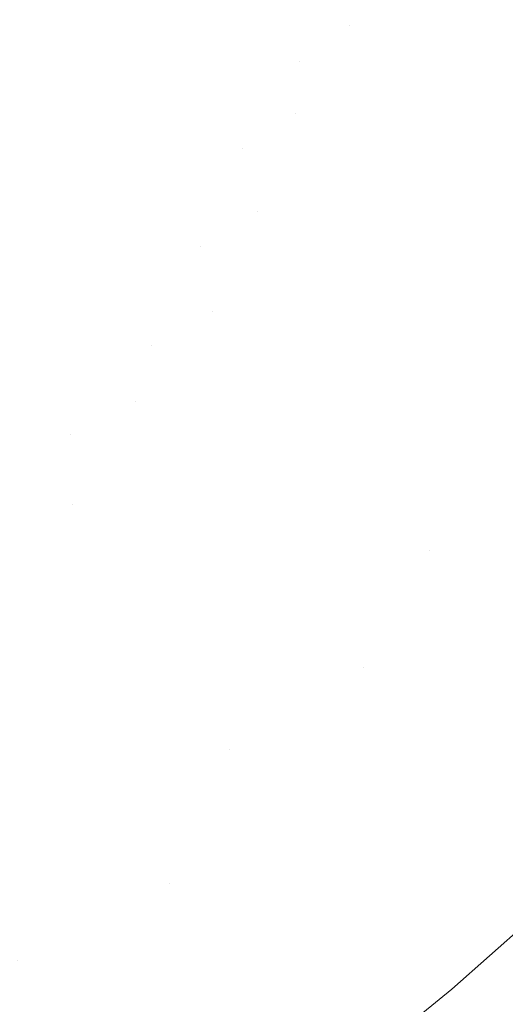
# Model space of a CAD drawing. Header units: centimetres. Extents: x -35.1 to 36.2, y 3.4 to 5.2.
# Tile 238 of 256: x 12.2553 to 12.3078, y 3.7003 to 3.8068. Entities that reach past the tile are written whole.
import ezdxf

# ---------------------------------------------------------------- set-up
doc = ezdxf.new("R2010")
doc.units = ezdxf.units.CM
doc.header["$LTSCALE"] = 2.54
doc.layers.add('Lucido design-1', color=7, linetype='Continuous')

# ---------------------------------------------------------------- blocks, each defined once
blk = doc.blocks.new('Gruppo-4-1')
at = {"color": 7, "linetype": 'Continuous', "lineweight": 9}
blk.add_3dface([(-34.95277, 5.10021, -1872.21551), (-34.95277, 3.50021, -1872.21551), (36.07969, 3.50021, -1872.21551), (36.07969, 5.10021, -1872.21551)], dxfattribs=at)
for points, invisible_edges in [([(36.07969, 5.10021, -1873.01551), (36.07969, 3.50021, -1873.01551), (12.18994, 3.63558, -1873.01551), (12.20771, 3.64312, -1873.01551)], 10), ([(36.07969, 5.10021, -1873.01551), (12.20771, 3.64312, -1873.01551), (12.22457, 3.65113, -1873.01551)], 9), ([(36.07969, 5.10021, -1873.01551), (12.22457, 3.65113, -1873.01551), (12.22936, 3.65366, -1873.01551)], 9), ([(12.22936, 3.65366, -1873.01551), (12.24051, 3.65956, -1873.01551), (36.07969, 5.10021, -1873.01551)], 10), ([(36.07969, 5.10021, -1873.01551), (12.24051, 3.65956, -1873.01551), (12.25551, 3.66832, -1873.01551)], 9), ([(36.07969, 5.10021, -1873.01551), (12.25551, 3.66832, -1873.01551), (12.26958, 3.67738, -1873.01551)], 9), ([(36.07969, 5.10021, -1873.01551), (12.26958, 3.67738, -1873.01551), (12.28275, 3.68666, -1873.01551)], 9), ([(36.07969, 5.10021, -1873.01551), (12.28275, 3.68666, -1873.01551), (12.29033, 3.6924, -1873.01551)], 9), ([(36.07969, 5.10021, -1873.01551), (12.29033, 3.6924, -1873.01551), (12.29558, 3.69667, -1873.01551)], 9), ([(12.29558, 3.69667, -1873.01551), (12.30202, 3.7019, -1873.01551), (36.07969, 5.10021, -1873.01551)], 10), ([(12.30202, 3.7019, -1873.01551), (12.31293, 3.71156, -1873.01551), (36.07969, 5.10021, -1873.01551)], 10), ([(12.29094, 3.80616, -1872.99264), (12.28837, 3.80699, -1872.99086), (12.29347, 3.81633, -1872.99086), (12.29609, 3.81558, -1872.99264)], 15), ([(12.29609, 3.81558, -1872.99264), (12.2988, 3.8148, -1872.99438), (12.2936, 3.80529, -1872.99438), (12.29094, 3.80616, -1872.99264)], 15), ([(12.29635, 3.8044, -1872.99607), (12.2936, 3.80529, -1872.99438), (12.2988, 3.8148, -1872.99438), (12.30159, 3.814, -1872.99607)], 15), ([(12.30159, 3.814, -1872.99607), (12.30448, 3.81317, -1872.99772), (12.29918, 3.80349, -1872.99772), (12.29635, 3.8044, -1872.99607)], 15), ([(12.3021, 3.80254, -1872.99931), (12.29918, 3.80349, -1872.99772), (12.30448, 3.81317, -1872.99772), (12.30744, 3.81232, -1872.99931)], 15), ([(12.30744, 3.81232, -1872.99931), (12.31049, 3.81145, -1873.00085), (12.30509, 3.80157, -1873.00085), (12.3021, 3.80254, -1872.99931)], 15), ([(12.26015, 3.81103, -1872.96541), (12.25742, 3.80673, -1872.96541), (12.25605, 3.80722, -1872.96338), (12.25876, 3.8115, -1872.96338)], 15), ([(12.27205, 3.80693, -1872.97949), (12.27473, 3.81141, -1872.97949), (12.27679, 3.81075, -1872.98144), (12.27409, 3.80623, -1872.98144)], 15), ([(12.30816, 3.80057, -1873.00233), (12.30509, 3.80157, -1873.00085), (12.31049, 3.81145, -1873.00085), (12.31361, 3.81055, -1873.00233)], 15), ([(12.2616, 3.81053, -1872.96744), (12.25886, 3.8062, -1872.96744), (12.25742, 3.80673, -1872.96541), (12.26015, 3.81103, -1872.96541)], 15), ([(12.26314, 3.81, -1872.96947), (12.26038, 3.80565, -1872.96947), (12.25886, 3.8062, -1872.96744), (12.2616, 3.81053, -1872.96744)], 15), ([(12.27409, 3.80623, -1872.98144), (12.27679, 3.81075, -1872.98144), (12.27893, 3.81005, -1872.98338), (12.27621, 3.8055, -1872.98338)], 15), ([(12.26476, 3.80944, -1872.97149), (12.26198, 3.80506, -1872.97149), (12.26038, 3.80565, -1872.96947), (12.26314, 3.81, -1872.96947)], 15), ([(12.26646, 3.80886, -1872.97351), (12.26367, 3.80445, -1872.97351), (12.26198, 3.80506, -1872.97149), (12.26476, 3.80944, -1872.97149)], 15), ([(12.27621, 3.8055, -1872.98338), (12.27893, 3.81005, -1872.98338), (12.28116, 3.80933, -1872.9853), (12.27842, 3.80474, -1872.9853)], 15), ([(12.27842, 3.80474, -1872.9853), (12.28116, 3.80933, -1872.9853), (12.28347, 3.80858, -1872.98718), (12.28071, 3.80395, -1872.98718)], 15), ([(12.26824, 3.80824, -1872.97551), (12.26543, 3.80381, -1872.97551), (12.26367, 3.80445, -1872.97351), (12.26646, 3.80886, -1872.97351)], 15), ([(12.2701, 3.8076, -1872.97751), (12.26727, 3.80314, -1872.97751), (12.26543, 3.80381, -1872.97551), (12.26824, 3.80824, -1872.97551)], 15), ([(12.28071, 3.80395, -1872.98718), (12.28347, 3.80858, -1872.98718), (12.28588, 3.8078, -1872.98904), (12.28309, 3.80314, -1872.98904)], 15), ([(12.25476, 3.8077, -1872.96136), (12.25605, 3.80722, -1872.96338), (12.25317, 3.80293, -1872.96338), (12.25189, 3.80343, -1872.96136)], 15), ([(12.25452, 3.80241, -1872.96541), (12.25317, 3.80293, -1872.96338), (12.25605, 3.80722, -1872.96338), (12.25742, 3.80673, -1872.96541)], 15), ([(12.27205, 3.80693, -1872.97949), (12.2692, 3.80243, -1872.97949), (12.26727, 3.80314, -1872.97751), (12.2701, 3.8076, -1872.97751)], 15), ([(12.28309, 3.80314, -1872.98904), (12.28588, 3.8078, -1872.98904), (12.28837, 3.80699, -1872.99086), (12.28555, 3.80229, -1872.99086)], 15), ([(12.28555, 3.80229, -1872.99086), (12.28837, 3.80699, -1872.99086), (12.29094, 3.80616, -1872.99264)], 11), ([(12.25742, 3.80673, -1872.96541), (12.25886, 3.8062, -1872.96744), (12.25595, 3.80186, -1872.96744), (12.25452, 3.80241, -1872.96541)], 15), ([(12.25595, 3.80186, -1872.96744), (12.25886, 3.8062, -1872.96744), (12.26038, 3.80565, -1872.96947), (12.25746, 3.80128, -1872.96947)], 15), ([(12.27409, 3.80623, -1872.98144), (12.27122, 3.8017, -1872.98144), (12.2692, 3.80243, -1872.97949), (12.27205, 3.80693, -1872.97949)], 15), ([(12.27621, 3.8055, -1872.98338), (12.27331, 3.80093, -1872.98338), (12.27122, 3.8017, -1872.98144), (12.27409, 3.80623, -1872.98144)], 15), ([(12.29094, 3.80616, -1872.99264), (12.28508, 3.79664, -1872.99264), (12.28555, 3.80229, -1872.99086)], 11), ([(12.29094, 3.80616, -1872.99264), (12.2936, 3.80529, -1872.99438), (12.28769, 3.79569, -1872.99438), (12.28508, 3.79664, -1872.99264)], 15), ([(12.25746, 3.80128, -1872.96947), (12.26038, 3.80565, -1872.96947), (12.26198, 3.80506, -1872.97149), (12.25904, 3.80067, -1872.97149)], 15), ([(12.25904, 3.80067, -1872.97149), (12.26198, 3.80506, -1872.97149), (12.26367, 3.80445, -1872.97351), (12.2607, 3.80003, -1872.97351)], 15), ([(12.27842, 3.80474, -1872.9853), (12.2755, 3.80014, -1872.9853), (12.27331, 3.80093, -1872.98338), (12.27621, 3.8055, -1872.98338)], 15), ([(12.29038, 3.79471, -1872.99607), (12.28769, 3.79569, -1872.99438), (12.2936, 3.80529, -1872.99438), (12.29635, 3.8044, -1872.99607)], 15), ([(12.2607, 3.80003, -1872.97351), (12.26367, 3.80445, -1872.97351), (12.26543, 3.80381, -1872.97551), (12.26244, 3.79936, -1872.97551)], 15), ([(12.26244, 3.79936, -1872.97551), (12.26543, 3.80381, -1872.97551), (12.26727, 3.80314, -1872.97751), (12.26427, 3.79865, -1872.97751)], 15), ([(12.28071, 3.80395, -1872.98718), (12.27777, 3.79931, -1872.98718), (12.2755, 3.80014, -1872.9853), (12.27842, 3.80474, -1872.9853)], 15), ([(12.28309, 3.80314, -1872.98904), (12.28012, 3.79845, -1872.98904), (12.27777, 3.79931, -1872.98718), (12.28071, 3.80395, -1872.98718)], 15), ([(12.29635, 3.8044, -1872.99607), (12.29918, 3.80349, -1872.99772), (12.29316, 3.7937, -1872.99772), (12.29038, 3.79471, -1872.99607)], 15), ([(12.26427, 3.79865, -1872.97751), (12.26727, 3.80314, -1872.97751), (12.2692, 3.80243, -1872.97949), (12.26617, 3.79792, -1872.97949)], 15), ([(12.28555, 3.80229, -1872.99086), (12.28256, 3.79756, -1872.99086), (12.28012, 3.79845, -1872.98904), (12.28309, 3.80314, -1872.98904)], 15), ([(12.29601, 3.79266, -1872.99931), (12.29316, 3.7937, -1872.99772), (12.29918, 3.80349, -1872.99772), (12.3021, 3.80254, -1872.99931)], 15), ([(12.25452, 3.80241, -1872.96541), (12.25595, 3.80186, -1872.96744), (12.25287, 3.79751, -1872.96744), (12.25146, 3.79809, -1872.96541)], 15), ([(12.25746, 3.80128, -1872.96947), (12.25435, 3.79691, -1872.96947), (12.25287, 3.79751, -1872.96744), (12.25595, 3.80186, -1872.96744)], 15), ([(12.26617, 3.79792, -1872.97949), (12.2692, 3.80243, -1872.97949), (12.27122, 3.8017, -1872.98144), (12.26816, 3.79715, -1872.98144)], 15), ([(12.26816, 3.79715, -1872.98144), (12.27122, 3.8017, -1872.98144), (12.27331, 3.80093, -1872.98338), (12.27024, 3.79635, -1872.98338)], 15), ([(12.28508, 3.79664, -1872.99264), (12.28256, 3.79756, -1872.99086), (12.28555, 3.80229, -1872.99086)], 11), ([(12.3021, 3.80254, -1872.99931), (12.30509, 3.80157, -1873.00085), (12.29894, 3.79159, -1873.00085), (12.29601, 3.79266, -1872.99931)], 15), ([(12.25904, 3.80067, -1872.97149), (12.25591, 3.79627, -1872.97149), (12.25435, 3.79691, -1872.96947), (12.25746, 3.80128, -1872.96947)], 15), ([(12.2607, 3.80003, -1872.97351), (12.25756, 3.7956, -1872.97351), (12.25591, 3.79627, -1872.97149), (12.25904, 3.80067, -1872.97149)], 15), ([(12.27024, 3.79635, -1872.98338), (12.27331, 3.80093, -1872.98338), (12.2755, 3.80014, -1872.9853), (12.2724, 3.79552, -1872.9853)], 15), ([(12.30195, 3.7905, -1873.00233), (12.29894, 3.79159, -1873.00085), (12.30509, 3.80157, -1873.00085), (12.30816, 3.80057, -1873.00233)], 15), ([(12.30816, 3.80057, -1873.00233), (12.31131, 3.79955, -1873.00375), (12.30504, 3.78937, -1873.00375), (12.30195, 3.7905, -1873.00233)], 15), ([(12.26244, 3.79936, -1872.97551), (12.25928, 3.7949, -1872.97551), (12.25756, 3.7956, -1872.97351), (12.2607, 3.80003, -1872.97351)], 15), ([(12.2724, 3.79552, -1872.9853), (12.2755, 3.80014, -1872.9853), (12.27777, 3.79931, -1872.98718), (12.27464, 3.79465, -1872.98718)], 15), ([(12.31453, 3.79851, -1873.0051), (12.30819, 3.78822, -1873.0051), (12.30504, 3.78937, -1873.00375), (12.31131, 3.79955, -1873.00375)], 15), ([(12.26427, 3.79865, -1872.97751), (12.26108, 3.79416, -1872.97751), (12.25928, 3.7949, -1872.97551), (12.26244, 3.79936, -1872.97551)], 15), ([(12.26617, 3.79792, -1872.97949), (12.26296, 3.7934, -1872.97949), (12.26108, 3.79416, -1872.97751), (12.26427, 3.79865, -1872.97751)], 15), ([(12.27464, 3.79465, -1872.98718), (12.27777, 3.79931, -1872.98718), (12.28012, 3.79845, -1872.98904), (12.27697, 3.79376, -1872.98904)], 15), ([(12.27697, 3.79376, -1872.98904), (12.28012, 3.79845, -1872.98904), (12.28256, 3.79756, -1872.99086), (12.27938, 3.79283, -1872.99086)], 15), ([(12.26816, 3.79715, -1872.98144), (12.26493, 3.79259, -1872.98144), (12.26296, 3.7934, -1872.97949), (12.26617, 3.79792, -1872.97949)], 15), ([(12.27938, 3.79283, -1872.99086), (12.28256, 3.79756, -1872.99086), (12.28508, 3.79664, -1872.99264)], 11), ([(12.25107, 3.79253, -1872.96947), (12.25435, 3.79691, -1872.96947), (12.25591, 3.79627, -1872.97149), (12.25261, 3.79186, -1872.97149)], 15), ([(12.27024, 3.79635, -1872.98338), (12.26698, 3.79176, -1872.98338), (12.26493, 3.79259, -1872.98144), (12.26816, 3.79715, -1872.98144)], 15), ([(12.2724, 3.79552, -1872.9853), (12.26911, 3.79089, -1872.9853), (12.26698, 3.79176, -1872.98338), (12.27024, 3.79635, -1872.98338)], 15), ([(12.28508, 3.79664, -1872.99264), (12.27848, 3.78707, -1872.99264), (12.27938, 3.79283, -1872.99086)], 11), ([(12.28508, 3.79664, -1872.99264), (12.28769, 3.79569, -1872.99438), (12.28102, 3.78603, -1872.99438), (12.27848, 3.78707, -1872.99264)], 15), ([(12.25261, 3.79186, -1872.97149), (12.25591, 3.79627, -1872.97149), (12.25756, 3.7956, -1872.97351), (12.25423, 3.79116, -1872.97351)], 15), ([(12.25423, 3.79116, -1872.97351), (12.25756, 3.7956, -1872.97351), (12.25928, 3.7949, -1872.97551), (12.25593, 3.79043, -1872.97551)], 15), ([(12.27464, 3.79465, -1872.98718), (12.27133, 3.78999, -1872.98718), (12.26911, 3.79089, -1872.9853), (12.2724, 3.79552, -1872.9853)], 15), ([(12.28365, 3.78496, -1872.99607), (12.28102, 3.78603, -1872.99438), (12.28769, 3.79569, -1872.99438), (12.29038, 3.79471, -1872.99607)], 15), ([(12.25593, 3.79043, -1872.97551), (12.25928, 3.7949, -1872.97551), (12.26108, 3.79416, -1872.97751), (12.25771, 3.78967, -1872.97751)], 15), ([(12.27697, 3.79376, -1872.98904), (12.27363, 3.78905, -1872.98904), (12.27133, 3.78999, -1872.98718), (12.27464, 3.79465, -1872.98718)], 15), ([(12.29038, 3.79471, -1872.99607), (12.29316, 3.7937, -1872.99772), (12.28636, 3.78386, -1872.99772), (12.28365, 3.78496, -1872.99607)], 15), ([(12.25771, 3.78967, -1872.97751), (12.26108, 3.79416, -1872.97751), (12.26296, 3.7934, -1872.97949), (12.25957, 3.78887, -1872.97949)], 15), ([(12.25957, 3.78887, -1872.97949), (12.26296, 3.7934, -1872.97949), (12.26493, 3.79259, -1872.98144), (12.26151, 3.78803, -1872.98144)], 15), ([(12.27938, 3.79283, -1872.99086), (12.27601, 3.78808, -1872.99086), (12.27363, 3.78905, -1872.98904), (12.27697, 3.79376, -1872.98904)], 15), ([(12.28915, 3.78272, -1872.99931), (12.28636, 3.78386, -1872.99772), (12.29316, 3.7937, -1872.99772), (12.29601, 3.79266, -1872.99931)], 15), ([(12.26151, 3.78803, -1872.98144), (12.26493, 3.79259, -1872.98144), (12.26698, 3.79176, -1872.98338), (12.26353, 3.78716, -1872.98338)], 15), ([(12.27848, 3.78707, -1872.99264), (12.27601, 3.78808, -1872.99086), (12.27938, 3.79283, -1872.99086)], 11), ([(12.29601, 3.79266, -1872.99931), (12.29894, 3.79159, -1873.00085), (12.29201, 3.78155, -1873.00085), (12.28915, 3.78272, -1872.99931)], 15), ([(12.25593, 3.79043, -1872.97551), (12.2524, 3.78597, -1872.97551), (12.25072, 3.78673, -1872.97351), (12.25423, 3.79116, -1872.97351)], 15), ([(12.26353, 3.78716, -1872.98338), (12.26698, 3.79176, -1872.98338), (12.26911, 3.79089, -1872.9853), (12.26564, 3.78626, -1872.9853)], 15), ([(12.29495, 3.78036, -1873.00233), (12.29201, 3.78155, -1873.00085), (12.29894, 3.79159, -1873.00085), (12.30195, 3.7905, -1873.00233)], 15), ([(12.25771, 3.78967, -1872.97751), (12.25415, 3.78517, -1872.97751), (12.2524, 3.78597, -1872.97551), (12.25593, 3.79043, -1872.97551)], 15), ([(12.26564, 3.78626, -1872.9853), (12.26911, 3.79089, -1872.9853), (12.27133, 3.78999, -1872.98718), (12.26783, 3.78531, -1872.98718)], 15), ([(12.26783, 3.78531, -1872.98718), (12.27133, 3.78999, -1872.98718), (12.27363, 3.78905, -1872.98904), (12.27009, 3.78434, -1872.98904)], 15), ([(12.30195, 3.7905, -1873.00233), (12.30504, 3.78937, -1873.00375), (12.29797, 3.77913, -1873.00375), (12.29495, 3.78036, -1873.00233)], 15), ([(12.25957, 3.78887, -1872.97949), (12.25599, 3.78434, -1872.97949), (12.25415, 3.78517, -1872.97751), (12.25771, 3.78967, -1872.97751)], 15), ([(12.26151, 3.78803, -1872.98144), (12.2579, 3.78347, -1872.98144), (12.25599, 3.78434, -1872.97949), (12.25957, 3.78887, -1872.97949)], 15), ([(12.27009, 3.78434, -1872.98904), (12.27363, 3.78905, -1872.98904), (12.27601, 3.78808, -1872.99086), (12.27245, 3.78332, -1872.99086)], 15), ([(12.29797, 3.77913, -1873.00375), (12.30504, 3.78937, -1873.00375), (12.30819, 3.78822, -1873.0051), (12.30105, 3.77787, -1873.0051)], 15), ([(12.26353, 3.78716, -1872.98338), (12.25989, 3.78256, -1872.98338), (12.2579, 3.78347, -1872.98144), (12.26151, 3.78803, -1872.98144)], 15), ([(12.27245, 3.78332, -1872.99086), (12.27601, 3.78808, -1872.99086), (12.27848, 3.78707, -1872.99264), (12.27488, 3.78228, -1872.99264)], 15), ([(12.30105, 3.77787, -1873.0051), (12.30819, 3.78822, -1873.0051), (12.31142, 3.78705, -1873.00638), (12.3042, 3.77659, -1873.00638)], 15), ([(12.26564, 3.78626, -1872.9853), (12.26197, 3.78162, -1872.9853), (12.25989, 3.78256, -1872.98338), (12.26353, 3.78716, -1872.98338)], 15), ([(12.27488, 3.78228, -1872.99264), (12.27848, 3.78707, -1872.99264), (12.28102, 3.78603, -1872.99438)], 11), ([(12.3042, 3.77659, -1873.00638), (12.31142, 3.78705, -1873.00638), (12.31471, 3.78585, -1873.00759), (12.30741, 3.77528, -1873.00759)], 15), ([(12.26783, 3.78531, -1872.98718), (12.26413, 3.78064, -1872.98718), (12.26197, 3.78162, -1872.9853), (12.26564, 3.78626, -1872.9853)], 15), ([(12.28102, 3.78603, -1872.99438), (12.27356, 3.77635, -1872.99438), (12.27488, 3.78228, -1872.99264)], 11), ([(12.27612, 3.77519, -1872.99607), (12.27356, 3.77635, -1872.99438), (12.28102, 3.78603, -1872.99438), (12.28365, 3.78496, -1872.99607)], 15), ([(12.30741, 3.77528, -1873.00759), (12.31471, 3.78585, -1873.00759), (12.31806, 3.78463, -1873.00872), (12.31069, 3.77394, -1873.00872)], 15), ([(12.2504, 3.78068, -1872.97751), (12.25415, 3.78517, -1872.97751), (12.25599, 3.78434, -1872.97949), (12.25221, 3.77982, -1872.97949)], 15), ([(12.27009, 3.78434, -1872.98904), (12.26637, 3.77962, -1872.98904), (12.26413, 3.78064, -1872.98718), (12.26783, 3.78531, -1872.98718)], 15), ([(12.28365, 3.78496, -1872.99607), (12.28636, 3.78386, -1872.99772), (12.27876, 3.77399, -1872.99772), (12.27612, 3.77519, -1872.99607)], 15), ([(12.25221, 3.77982, -1872.97949), (12.25599, 3.78434, -1872.97949), (12.2579, 3.78347, -1872.98144), (12.25409, 3.77891, -1872.98144)], 15), ([(12.27245, 3.78332, -1872.99086), (12.26868, 3.77857, -1872.99086), (12.26637, 3.77962, -1872.98904), (12.27009, 3.78434, -1872.98904)], 15), ([(12.28147, 3.77276, -1872.99931), (12.27876, 3.77399, -1872.99772), (12.28636, 3.78386, -1872.99772), (12.28915, 3.78272, -1872.99931)], 15), ([(12.25409, 3.77891, -1872.98144), (12.2579, 3.78347, -1872.98144), (12.25989, 3.78256, -1872.98338), (12.25606, 3.77797, -1872.98338)], 15), ([(12.25606, 3.77797, -1872.98338), (12.25989, 3.78256, -1872.98338), (12.26197, 3.78162, -1872.9853), (12.2581, 3.77699, -1872.9853)], 15), ([(12.27488, 3.78228, -1872.99264), (12.27108, 3.77748, -1872.99264), (12.26868, 3.77857, -1872.99086), (12.27245, 3.78332, -1872.99086)], 15), ([(12.28915, 3.78272, -1872.99931), (12.29201, 3.78155, -1873.00085), (12.28426, 3.77149, -1873.00085), (12.28147, 3.77276, -1872.99931)], 15), ([(12.2581, 3.77699, -1872.9853), (12.26197, 3.78162, -1872.9853), (12.26413, 3.78064, -1872.98718), (12.26023, 3.77597, -1872.98718)], 15), ([(12.27356, 3.77635, -1872.99438), (12.27108, 3.77748, -1872.99264), (12.27488, 3.78228, -1872.99264)], 11), ([(12.28712, 3.77019, -1873.00233), (12.28426, 3.77149, -1873.00085), (12.29201, 3.78155, -1873.00085), (12.29495, 3.78036, -1873.00233)], 15), ([(12.26023, 3.77597, -1872.98718), (12.26413, 3.78064, -1872.98718), (12.26637, 3.77962, -1872.98904), (12.26243, 3.77492, -1872.98904)], 15), ([(12.29495, 3.78036, -1873.00233), (12.29797, 3.77913, -1873.00375), (12.29006, 3.76886, -1873.00375), (12.28712, 3.77019, -1873.00233)], 15), ([(12.26243, 3.77492, -1872.98904), (12.26637, 3.77962, -1872.98904), (12.26868, 3.77857, -1872.99086), (12.26472, 3.77382, -1872.99086)], 15), ([(12.25606, 3.77797, -1872.98338), (12.25203, 3.77339, -1872.98338), (12.25009, 3.77436, -1872.98144), (12.25409, 3.77891, -1872.98144)], 15), ([(12.26472, 3.77382, -1872.99086), (12.26868, 3.77857, -1872.99086), (12.27108, 3.77748, -1872.99264), (12.26708, 3.77269, -1872.99264)], 15), ([(12.30105, 3.77787, -1873.0051), (12.29306, 3.7675, -1873.0051), (12.29006, 3.76886, -1873.00375), (12.29797, 3.77913, -1873.00375)], 15), ([(12.2581, 3.77699, -1872.9853), (12.25404, 3.77237, -1872.9853), (12.25203, 3.77339, -1872.98338), (12.25606, 3.77797, -1872.98338)], 15), ([(12.26708, 3.77269, -1872.99264), (12.27108, 3.77748, -1872.99264), (12.27356, 3.77635, -1872.99438), (12.26953, 3.77152, -1872.99438)], 15), ([(12.3042, 3.77659, -1873.00638), (12.29612, 3.76611, -1873.00638), (12.29306, 3.7675, -1873.0051), (12.30105, 3.77787, -1873.0051)], 15), ([(12.26023, 3.77597, -1872.98718), (12.25613, 3.77132, -1872.98718), (12.25404, 3.77237, -1872.9853), (12.2581, 3.77699, -1872.9853)], 15), ([(12.26953, 3.77152, -1872.99438), (12.27356, 3.77635, -1872.99438), (12.27612, 3.77519, -1872.99607)], 11), ([(12.30741, 3.77528, -1873.00759), (12.29925, 3.76469, -1873.00759), (12.29612, 3.76611, -1873.00638), (12.3042, 3.77659, -1873.00638)], 15), ([(12.26243, 3.77492, -1872.98904), (12.2583, 3.77022, -1872.98904), (12.25613, 3.77132, -1872.98718), (12.26023, 3.77597, -1872.98718)], 15), ([(12.27612, 3.77519, -1872.99607), (12.26776, 3.76544, -1872.99607), (12.26953, 3.77152, -1872.99438)], 11), ([(12.27612, 3.77519, -1872.99607), (12.27876, 3.77399, -1872.99772), (12.27032, 3.76415, -1872.99772), (12.26776, 3.76544, -1872.99607)], 15), ([(12.31069, 3.77394, -1873.00872), (12.30244, 3.76324, -1873.00872), (12.29925, 3.76469, -1873.00759), (12.30741, 3.77528, -1873.00759)], 15), ([(12.26472, 3.77382, -1872.99086), (12.26055, 3.76908, -1872.99086), (12.2583, 3.77022, -1872.98904), (12.26243, 3.77492, -1872.98904)], 15), ([(12.27295, 3.76282, -1872.99931), (12.27032, 3.76415, -1872.99772), (12.27876, 3.77399, -1872.99772), (12.28147, 3.77276, -1872.99931)], 15), ([(12.31402, 3.77259, -1873.00978), (12.30568, 3.76176, -1873.00978), (12.30244, 3.76324, -1873.00872), (12.31069, 3.77394, -1873.00872)], 15), ([(12.26708, 3.77269, -1872.99264), (12.26288, 3.76791, -1872.99264), (12.26055, 3.76908, -1872.99086), (12.26472, 3.77382, -1872.99086)], 15), ([(12.24977, 3.76777, -1872.9853), (12.25404, 3.77237, -1872.9853), (12.25613, 3.77132, -1872.98718), (12.25182, 3.76667, -1872.98718)], 15), ([(12.26953, 3.77152, -1872.99438), (12.26528, 3.76669, -1872.99438), (12.26288, 3.76791, -1872.99264), (12.26708, 3.77269, -1872.99264)], 15), ([(12.28147, 3.77276, -1872.99931), (12.28426, 3.77149, -1873.00085), (12.27565, 3.76146, -1873.00085), (12.27295, 3.76282, -1872.99931)], 15), ([(12.30898, 3.76027, -1873.01075), (12.30568, 3.76176, -1873.00978), (12.31402, 3.77259, -1873.00978)], 11), ([(12.25182, 3.76667, -1872.98718), (12.25613, 3.77132, -1872.98718), (12.2583, 3.77022, -1872.98904), (12.25396, 3.76554, -1872.98904)], 15), ([(12.26776, 3.76544, -1872.99607), (12.26528, 3.76669, -1872.99438), (12.26953, 3.77152, -1872.99438)], 11), ([(12.27843, 3.76005, -1873.00233), (12.27565, 3.76146, -1873.00085), (12.28426, 3.77149, -1873.00085), (12.28712, 3.77019, -1873.00233)], 15), ([(12.25396, 3.76554, -1872.98904), (12.2583, 3.77022, -1872.98904), (12.26055, 3.76908, -1872.99086), (12.25617, 3.76436, -1872.99086)], 15), ([(12.28712, 3.77019, -1873.00233), (12.29006, 3.76886, -1873.00375), (12.28127, 3.75862, -1873.00375), (12.27843, 3.76005, -1873.00233)], 15), ([(12.25617, 3.76436, -1872.99086), (12.26055, 3.76908, -1872.99086), (12.26288, 3.76791, -1872.99264), (12.25846, 3.76315, -1872.99264)], 15), ([(12.28418, 3.75715, -1873.0051), (12.28127, 3.75862, -1873.00375), (12.29006, 3.76886, -1873.00375), (12.29306, 3.7675, -1873.0051)], 15), ([(12.25846, 3.76315, -1872.99264), (12.26288, 3.76791, -1872.99264), (12.26528, 3.76669, -1872.99438), (12.26082, 3.76189, -1872.99438)], 15), ([(12.26082, 3.76189, -1872.99438), (12.26528, 3.76669, -1872.99438), (12.26776, 3.76544, -1872.99607)], 11), ([(12.29306, 3.7675, -1873.0051), (12.29612, 3.76611, -1873.00638), (12.28715, 3.75565, -1873.00638), (12.28418, 3.75715, -1873.0051)], 15), ([(12.25617, 3.76436, -1872.99086), (12.25158, 3.75966, -1872.99086), (12.2494, 3.76088, -1872.98904), (12.25396, 3.76554, -1872.98904)], 15), ([(12.26776, 3.76544, -1872.99607), (12.25854, 3.75576, -1872.99607), (12.26082, 3.76189, -1872.99438)], 11), ([(12.26776, 3.76544, -1872.99607), (12.27032, 3.76415, -1872.99772), (12.26101, 3.75438, -1872.99772), (12.25854, 3.75576, -1872.99607)], 15), ([(12.28715, 3.75565, -1873.00638), (12.29612, 3.76611, -1873.00638), (12.29925, 3.76469, -1873.00759), (12.29019, 3.75412, -1873.00759)], 15), ([(12.25846, 3.76315, -1872.99264), (12.25382, 3.7584, -1872.99264), (12.25158, 3.75966, -1872.99086), (12.25617, 3.76436, -1872.99086)], 15), ([(12.29019, 3.75412, -1873.00759), (12.29925, 3.76469, -1873.00759), (12.30244, 3.76324, -1873.00872), (12.29328, 3.75256, -1873.00872)], 15), ([(12.26355, 3.75295, -1872.99931), (12.26101, 3.75438, -1872.99772), (12.27032, 3.76415, -1872.99772), (12.27295, 3.76282, -1872.99931)], 15), ([(12.26082, 3.76189, -1872.99438), (12.25614, 3.7571, -1872.99438), (12.25382, 3.7584, -1872.99264), (12.25846, 3.76315, -1872.99264)], 15), ([(12.27295, 3.76282, -1872.99931), (12.27565, 3.76146, -1873.00085), (12.26616, 3.75149, -1873.00085), (12.26355, 3.75295, -1872.99931)], 15), ([(12.29328, 3.75256, -1873.00872), (12.30244, 3.76324, -1873.00872), (12.30568, 3.76176, -1873.00978), (12.29642, 3.75097, -1873.00978)], 15), ([(12.25854, 3.75576, -1872.99607), (12.25614, 3.7571, -1872.99438), (12.26082, 3.76189, -1872.99438)], 11), ([(12.26884, 3.74999, -1873.00233), (12.26616, 3.75149, -1873.00085), (12.27565, 3.76146, -1873.00085), (12.27843, 3.76005, -1873.00233)], 15), ([(12.29642, 3.75097, -1873.00978), (12.30568, 3.76176, -1873.00978), (12.30898, 3.76027, -1873.01075), (12.29962, 3.74935, -1873.01075)], 15), ([(12.29962, 3.74935, -1873.01075), (12.30898, 3.76027, -1873.01075), (12.31233, 3.75875, -1873.01164)], 11), ([(12.27843, 3.76005, -1873.00233), (12.28127, 3.75862, -1873.00375), (12.27158, 3.74845, -1873.00375), (12.26884, 3.74999, -1873.00233)], 15), ([(12.24897, 3.75369, -1872.99264), (12.25382, 3.7584, -1872.99264), (12.25614, 3.7571, -1872.99438), (12.25125, 3.75235, -1872.99438)], 15), ([(12.27439, 3.74687, -1873.0051), (12.27158, 3.74845, -1873.00375), (12.28127, 3.75862, -1873.00375), (12.28418, 3.75715, -1873.0051)], 15), ([(12.31233, 3.75875, -1873.01164), (12.29243, 3.73676, -1873.01164), (12.29962, 3.74935, -1873.01075)], 11), ([(12.31233, 3.75875, -1873.01164), (12.31571, 3.75721, -1873.01244), (12.2956, 3.73498, -1873.01244), (12.29243, 3.73676, -1873.01164)], 15), ([(12.25125, 3.75235, -1872.99438), (12.25614, 3.7571, -1872.99438), (12.25854, 3.75576, -1872.99607), (12.2536, 3.75096, -1872.99607)], 15), ([(12.28418, 3.75715, -1873.0051), (12.28715, 3.75565, -1873.00638), (12.27726, 3.74526, -1873.00638), (12.27439, 3.74687, -1873.0051)], 15), ([(12.29881, 3.73318, -1873.01315), (12.2956, 3.73498, -1873.01244), (12.31571, 3.75721, -1873.01244), (12.31914, 3.75565, -1873.01315)], 15), ([(12.2536, 3.75096, -1872.99607), (12.25854, 3.75576, -1872.99607), (12.26101, 3.75438, -1872.99772)], 11), ([(12.29019, 3.75412, -1873.00759), (12.28019, 3.74362, -1873.00759), (12.27726, 3.74526, -1873.00638), (12.28715, 3.75565, -1873.00638)], 15), ([(12.31914, 3.75565, -1873.01315), (12.32261, 3.75408, -1873.01377), (12.30205, 3.73136, -1873.01377), (12.29881, 3.73318, -1873.01315)], 15), ([(12.26101, 3.75438, -1872.99772), (12.2508, 3.74472, -1872.99772), (12.2536, 3.75096, -1872.99607)], 11), ([(12.25324, 3.7432, -1872.99931), (12.2508, 3.74472, -1872.99772), (12.26101, 3.75438, -1872.99772), (12.26355, 3.75295, -1872.99931)], 15), ([(12.29328, 3.75256, -1873.00872), (12.28317, 3.74195, -1873.00872), (12.28019, 3.74362, -1873.00759), (12.29019, 3.75412, -1873.00759)], 15), ([(12.30532, 3.72953, -1873.0143), (12.30205, 3.73136, -1873.01377), (12.32261, 3.75408, -1873.01377), (12.3261, 3.75249, -1873.0143)], 15), ([(12.26355, 3.75295, -1872.99931), (12.26616, 3.75149, -1873.00085), (12.25575, 3.74164, -1873.00085), (12.25324, 3.7432, -1872.99931)], 15), ([(12.29642, 3.75097, -1873.00978), (12.28621, 3.74025, -1873.00978), (12.28317, 3.74195, -1873.00872), (12.29328, 3.75256, -1873.00872)], 15), ([(12.3261, 3.75249, -1873.0143), (12.32962, 3.75089, -1873.01474), (12.30862, 3.72768, -1873.01474), (12.30532, 3.72953, -1873.0143)], 15), ([(12.25833, 3.74004, -1873.00233), (12.25575, 3.74164, -1873.00085), (12.26616, 3.75149, -1873.00085), (12.26884, 3.74999, -1873.00233)], 15), ([(12.29962, 3.74935, -1873.01075), (12.2893, 3.73852, -1873.01075), (12.28621, 3.74025, -1873.00978), (12.29642, 3.75097, -1873.00978)], 15), ([(12.26884, 3.74999, -1873.00233), (12.27158, 3.74845, -1873.00375), (12.26096, 3.7384, -1873.00375), (12.25833, 3.74004, -1873.00233)], 15), ([(12.26366, 3.73672, -1873.0051), (12.26096, 3.7384, -1873.00375), (12.27158, 3.74845, -1873.00375), (12.27439, 3.74687, -1873.0051)], 15), ([(12.29243, 3.73676, -1873.01164), (12.2893, 3.73852, -1873.01075), (12.29962, 3.74935, -1873.01075)], 11), ([(12.27439, 3.74687, -1873.0051), (12.27726, 3.74526, -1873.00638), (12.26642, 3.73501, -1873.00638), (12.26366, 3.73672, -1873.0051)], 15), ([(12.26923, 3.73326, -1873.00759), (12.26642, 3.73501, -1873.00638), (12.27726, 3.74526, -1873.00638), (12.28019, 3.74362, -1873.00759)], 15), ([(12.25324, 3.7432, -1872.99931), (12.25575, 3.74164, -1873.00085), (12.24442, 3.73198, -1873.00085), (12.24202, 3.73364, -1872.99931)], 15), ([(12.28019, 3.74362, -1873.00759), (12.28317, 3.74195, -1873.00872), (12.2721, 3.73147, -1873.00872), (12.26923, 3.73326, -1873.00759)], 15), ([(12.24687, 3.73028, -1873.00233), (12.24442, 3.73198, -1873.00085), (12.25575, 3.74164, -1873.00085), (12.25833, 3.74004, -1873.00233)], 15), ([(12.2721, 3.73147, -1873.00872), (12.28317, 3.74195, -1873.00872), (12.28621, 3.74025, -1873.00978), (12.27502, 3.72966, -1873.00978)], 15), ([(12.25833, 3.74004, -1873.00233), (12.26096, 3.7384, -1873.00375), (12.24939, 3.72854, -1873.00375), (12.24687, 3.73028, -1873.00233)], 15), ([(12.27502, 3.72966, -1873.00978), (12.28621, 3.74025, -1873.00978), (12.2893, 3.73852, -1873.01075), (12.27798, 3.72781, -1873.01075)], 15), ([(12.25197, 3.72676, -1873.0051), (12.24939, 3.72854, -1873.00375), (12.26096, 3.7384, -1873.00375), (12.26366, 3.73672, -1873.0051)], 15), ([(12.27798, 3.72781, -1873.01075), (12.2893, 3.73852, -1873.01075), (12.29243, 3.73676, -1873.01164)], 11), ([(12.26366, 3.73672, -1873.0051), (12.26642, 3.73501, -1873.00638), (12.25461, 3.72494, -1873.00638), (12.25197, 3.72676, -1873.0051)], 15), ([(12.29243, 3.73676, -1873.01164), (12.26853, 3.71532, -1873.01164), (12.27798, 3.72781, -1873.01075)], 11), ([(12.29243, 3.73676, -1873.01164), (12.2956, 3.73498, -1873.01244), (12.27144, 3.71331, -1873.01244), (12.26853, 3.71532, -1873.01164)], 15), ([(12.2573, 3.72308, -1873.00759), (12.25461, 3.72494, -1873.00638), (12.26642, 3.73501, -1873.00638), (12.26923, 3.73326, -1873.00759)], 15), ([(12.27439, 3.71128, -1873.01315), (12.27144, 3.71331, -1873.01244), (12.2956, 3.73498, -1873.01244), (12.29881, 3.73318, -1873.01315)], 15), ([(12.26923, 3.73326, -1873.00759), (12.2721, 3.73147, -1873.00872), (12.26004, 3.72119, -1873.00872), (12.2573, 3.72308, -1873.00759)], 15), ([(12.29881, 3.73318, -1873.01315), (12.30205, 3.73136, -1873.01377), (12.27737, 3.70922, -1873.01377), (12.27439, 3.71128, -1873.01315)], 15), ([(12.27502, 3.72966, -1873.00978), (12.26282, 3.71927, -1873.00978), (12.26004, 3.72119, -1873.00872), (12.2721, 3.73147, -1873.00872)], 15), ([(12.28037, 3.70715, -1873.0143), (12.27737, 3.70922, -1873.01377), (12.30205, 3.73136, -1873.01377), (12.30532, 3.72953, -1873.0143)], 15), ([(12.27798, 3.72781, -1873.01075), (12.26566, 3.71731, -1873.01075), (12.26282, 3.71927, -1873.00978), (12.27502, 3.72966, -1873.00978)], 15), ([(12.30532, 3.72953, -1873.0143), (12.30862, 3.72768, -1873.01474), (12.28339, 3.70506, -1873.01474), (12.28037, 3.70715, -1873.0143)], 15), ([(12.26853, 3.71532, -1873.01164), (12.26566, 3.71731, -1873.01075), (12.27798, 3.72781, -1873.01075)], 11), ([(12.28644, 3.70295, -1873.01508), (12.28339, 3.70506, -1873.01474), (12.30862, 3.72768, -1873.01474), (12.31193, 3.72582, -1873.01508)], 15), ([(12.24437, 3.71317, -1873.00759), (12.24182, 3.71513, -1873.00638), (12.25461, 3.72494, -1873.00638), (12.2573, 3.72308, -1873.00759)], 15), ([(12.31193, 3.72582, -1873.01508), (12.31526, 3.72396, -1873.01532), (12.28949, 3.70084, -1873.01532), (12.28644, 3.70295, -1873.01508)], 15), ([(12.29256, 3.69873, -1873.01547), (12.28949, 3.70084, -1873.01532), (12.31526, 3.72396, -1873.01532), (12.3186, 3.72209, -1873.01547)], 15), ([(12.2573, 3.72308, -1873.00759), (12.26004, 3.72119, -1873.00872), (12.24697, 3.71117, -1873.00872), (12.24437, 3.71317, -1873.00759)], 15), ([(12.31293, 3.71156, -1873.01551), (12.30202, 3.7019, -1873.01551), (12.29256, 3.69873, -1873.01547), (12.3186, 3.72209, -1873.01547)], 14), ([(12.24697, 3.71117, -1873.00872), (12.26004, 3.72119, -1873.00872), (12.26282, 3.71927, -1873.00978), (12.24962, 3.70914, -1873.00978)], 15), ([(12.24962, 3.70914, -1873.00978), (12.26282, 3.71927, -1873.00978), (12.26566, 3.71731, -1873.01075), (12.25231, 3.70707, -1873.01075)], 15), ([(12.25231, 3.70707, -1873.01075), (12.26566, 3.71731, -1873.01075), (12.26853, 3.71532, -1873.01164), (12.25504, 3.70497, -1873.01164)], 15), ([(12.25504, 3.70497, -1873.01164), (12.26853, 3.71532, -1873.01164), (12.27144, 3.71331, -1873.01244)], 11), ([(12.27144, 3.71331, -1873.01244), (12.24312, 3.69273, -1873.01244), (12.25504, 3.70497, -1873.01164)], 11), ([(12.24576, 3.69047, -1873.01315), (12.24312, 3.69273, -1873.01244), (12.27144, 3.71331, -1873.01244), (12.27439, 3.71128, -1873.01315)], 15), ([(12.27439, 3.71128, -1873.01315), (12.27737, 3.70922, -1873.01377), (12.24842, 3.68819, -1873.01377), (12.24576, 3.69047, -1873.01315)], 15), ([(12.25111, 3.68589, -1873.0143), (12.24842, 3.68819, -1873.01377), (12.27737, 3.70922, -1873.01377), (12.28037, 3.70715, -1873.0143)], 15), ([(12.28037, 3.70715, -1873.0143), (12.28339, 3.70506, -1873.01474), (12.25382, 3.68357, -1873.01474), (12.25111, 3.68589, -1873.0143)], 15), ([(12.25654, 3.68123, -1873.01508), (12.25382, 3.68357, -1873.01474), (12.28339, 3.70506, -1873.01474), (12.28644, 3.70295, -1873.01508)], 15), ([(12.28644, 3.70295, -1873.01508), (12.28949, 3.70084, -1873.01532), (12.25928, 3.67889, -1873.01532), (12.25654, 3.68123, -1873.01508)], 15), ([(12.30202, 3.7019, -1873.01551), (12.29558, 3.69667, -1873.01551), (12.29256, 3.69873, -1873.01547)], 10), ([(12.26202, 3.67654, -1873.01547), (12.25928, 3.67889, -1873.01532), (12.28949, 3.70084, -1873.01532), (12.29256, 3.69873, -1873.01547)], 15)]:
    blk.add_3dface(points, dxfattribs=dict(at, invisible_edges=invisible_edges))

msp = doc.modelspace()

# ---------------------------------------------------------------- block references
at = {"layer": 'Lucido design-1', "color": 7}
msp.add_blockref('Gruppo-4-1', (0, 0), dxfattribs=at)

doc.saveas('drawing.dxf')
